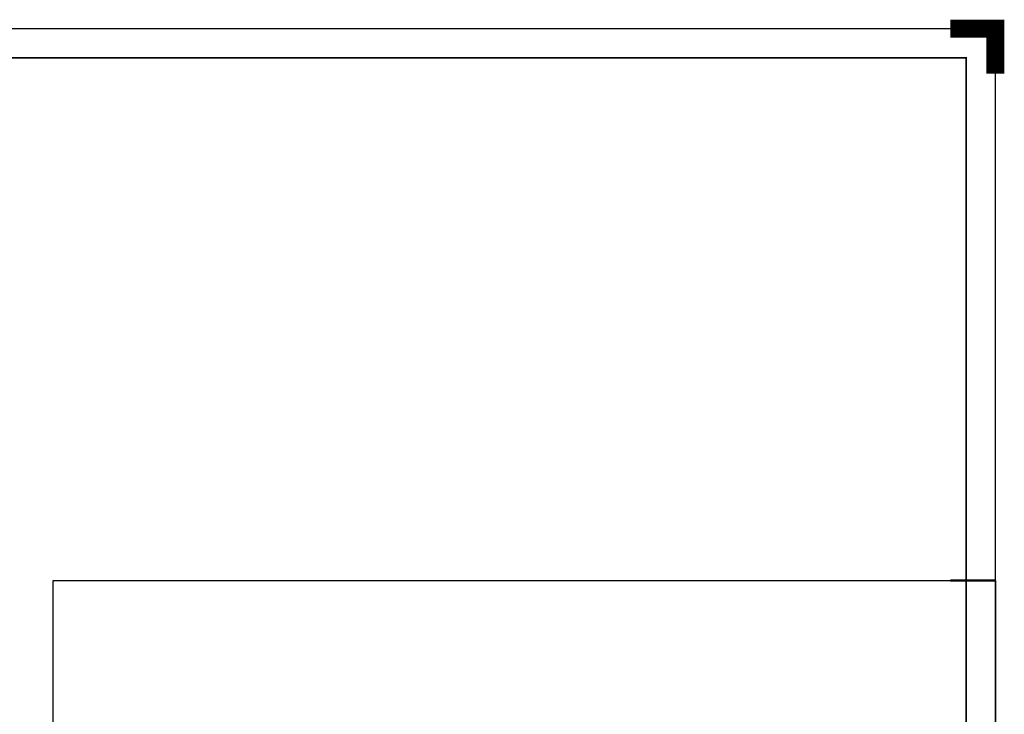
# Paper-space layout 'Layout1' of a CAD drawing. Extents: x -2 to 1380, y -36 to 422.
# Tile 58 of 58: x 971 to 1190, y 267 to 422. Entities that reach past the tile are written whole.
import ezdxf
from ezdxf.enums import TextEntityAlignment as Align

# ---------------------------------------------------------------- set-up
doc = ezdxf.new("R2010")
doc.units = 0
doc.layers.get('DEFPOINTS').update_dxf_attribs({"color": 132, "linetype": 'CONTINUOUS'})
doc.layers.add('RAMECEK_HP', color=251, linetype='CONTINUOUS')
doc.styles.add('ROMANS', font='romans.shx', dxfattribs={"width": 0.8})

# ---------------------------------------------------------------- blocks, each defined once
blk = doc.blocks.new('*U6')
at = {"layer": 'DEFPOINTS'}
blk.add_lwpolyline([(1188, 0), (978, 0), (978, 297), (1188, 297)], close=True, dxfattribs=at)
at = {"layer": 'RAMECEK_HP', "lineweight": 40, "const_width": 4}
blk.add_lwpolyline([(1188, 410), (1188, 420), (1178, 420)], dxfattribs=at)
at = {"layer": 'RAMECEK_HP', "lineweight": 35, "const_width": 0.35}
for points in [[(0, 420), (0, 0), (1188, 0), (1188, 420)], [(6.5, 413.5), (6.5, 6.5), (1181.5, 6.5), (1181.5, 413.5)]]:
    blk.add_lwpolyline(points, close=True, dxfattribs=at)
at = {"layer": 'RAMECEK_HP', "lineweight": 50, "const_width": 0.5}
blk.add_lwpolyline([(1188, 297), (1178, 297)], dxfattribs=at)
blk.add_lwpolyline([(1188, 297), (1178, 297)], dxfattribs=at)
at = {"layer": 'DEFPOINTS', "style": 'ROMANS', "width": 0.8}
blk.add_attdef('TISK', text='', height=10, dxfattribs=at).set_placement((1188, -33), align=Align.RIGHT)

psp = doc.layouts.get("Layout1")

# ---------------------------------------------------------------- block references
at = {"layer": 'RAMECEK_HP'}
psp.add_blockref('*U6', (0, 0), dxfattribs=at)

doc.saveas('drawing.dxf')
